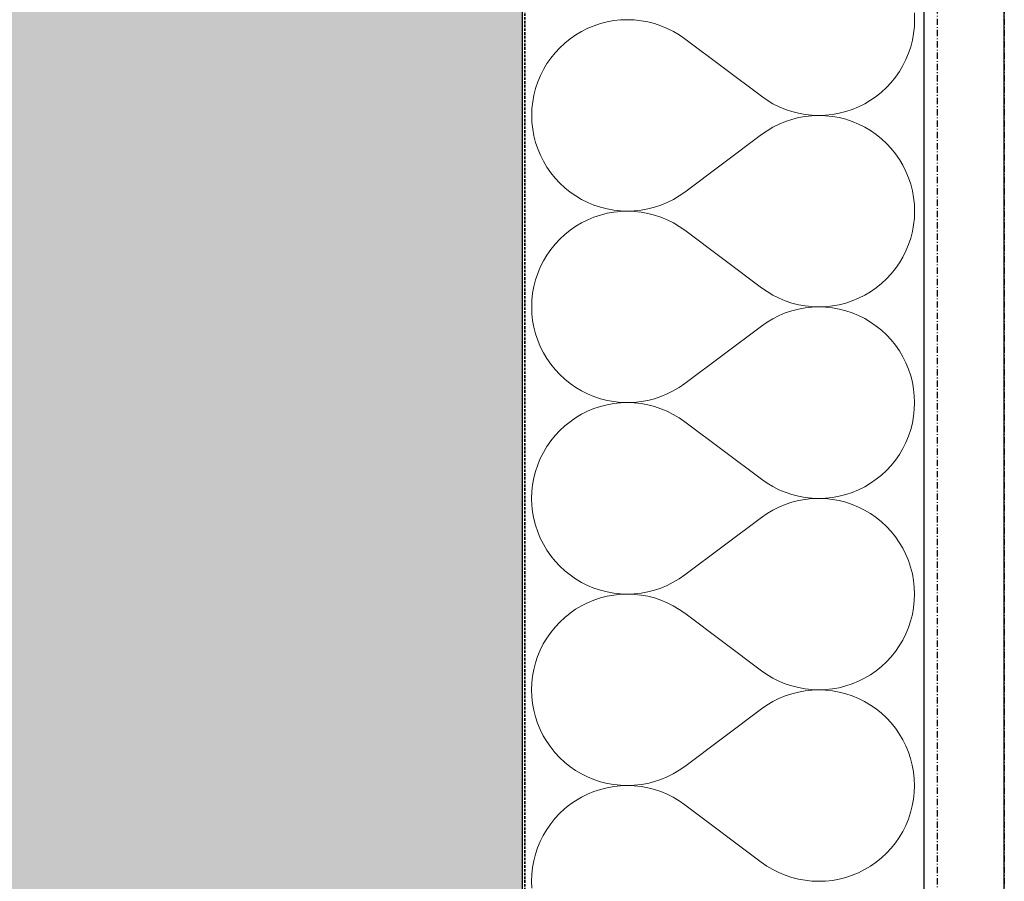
# Model space of a CAD drawing. Header units: millimetres. Extents: x -28017 to 3863, y -4271 to 20239.
# Tile 99 of 105: x -522 to -131, y 1219 to 1562. Entities that reach past the tile are written whole.
import ezdxf

# ---------------------------------------------------------------- set-up
doc = ezdxf.new("R2010")
doc.units = ezdxf.units.MM
doc.header["$MEASUREMENT"] = 0
for name, pattern in [('Wipeout_Contour', [1000, 0, -1000]), ('Čerchovaná M', [4.5, 2.5, -0.85, 0.3, -0.85]), ('čárkovaná 3', [1.5, 1, -0.5])]:
    doc.linetypes.add(name, pattern=pattern)
for name, color, linetype in [('5._POHLED ZÁPADNÍ_2_Konstrukce - nenosné', 7, 'Continuous'), ('5._POHLED ZÁPADNÍ_2_Konstrukce - nosné', 7, 'Continuous'), ('5._POHLED ZÁPADNÍ_2_Nové_Konstrukce - nosné', 7, 'Continuous'), ('5._POHLED ZÁPADNÍ_2_Nové_Výplně – Řezové', 7, 'Continuous'), ('5._POHLED ZÁPADNÍ_2_Výplně – Řezové', 7, 'Continuous')]:
    doc.layers.add(name, color=color, linetype=linetype)

# ---------------------------------------------------------------- blocks, each defined once
blk = doc.blocks.new('*X12', base_point=(-28336.19, -5790.34))
at = {"layer": '5._POHLED ZÁPADNÍ_2_Nové_Výplně – Řezové', "color": 21, "linetype": 'Continuous', "lineweight": 20, "true_color": 0xffaaaa}
for p, q in [((-166.29, 1561.93), (-166.38, 1564.65)), ((-293.87, 1559.55), (-296.38, 1558.51)), ((-291.29, 1560.41), (-293.87, 1559.55)), ((-288.65, 1561.08), (-291.29, 1560.41)), ((-285.97, 1561.56), (-288.65, 1561.08)), ((-283.27, 1561.85), (-285.97, 1561.56)), ((-280.55, 1561.94), (-283.27, 1561.85)), ((-277.83, 1561.84), (-280.55, 1561.94)), ((-275.12, 1561.55), (-277.83, 1561.84)), ((-272.45, 1561.07), (-275.12, 1561.55)), ((-269.81, 1560.39), (-272.45, 1561.07)), ((-267.23, 1559.53), (-269.81, 1560.39)), ((-264.72, 1558.49), (-267.23, 1559.53)), ((-166.38, 1559.21), (-166.29, 1561.93)), ((-301.16, 1555.91), (-303.39, 1554.36)), ((-298.81, 1557.29), (-301.16, 1555.91)), ((-296.38, 1558.51), (-298.81, 1557.29)), ((-262.29, 1557.27), (-264.72, 1558.49)), ((-259.95, 1555.88), (-262.29, 1557.27)), ((-257.72, 1554.32), (-259.95, 1555.88)), ((-167.16, 1553.83), (-166.67, 1556.5)), ((-166.67, 1556.5), (-166.38, 1559.21)), ((-305.51, 1552.65), (-307.5, 1550.8)), ((-303.39, 1554.36), (-305.51, 1552.65)), ((-227.24, 1531.46), (-257.72, 1554.32)), ((-167.83, 1551.19), (-167.16, 1553.83)), ((-309.36, 1548.81), (-311.06, 1546.69)), ((-307.5, 1550.8), (-309.36, 1548.81)), ((-169.73, 1546.1), (-168.69, 1548.61)), ((-168.69, 1548.61), (-167.83, 1551.19)), ((-312.62, 1544.46), (-314.01, 1542.12)), ((-311.06, 1546.69), (-312.62, 1544.46)), ((-170.95, 1543.66), (-169.73, 1546.1)), ((-314.01, 1542.12), (-315.22, 1539.68)), ((-173.89, 1539.09), (-172.34, 1541.33)), ((-172.34, 1541.33), (-170.95, 1543.66)), ((-316.27, 1537.17), (-317.13, 1534.59)), ((-315.22, 1539.68), (-316.27, 1537.17)), ((-177.46, 1534.98), (-175.6, 1536.97)), ((-175.6, 1536.97), (-173.89, 1539.09)), ((-317.13, 1534.59), (-317.8, 1531.95)), ((-181.57, 1531.42), (-179.45, 1533.13)), ((-179.45, 1533.13), (-177.46, 1534.98)), ((-318.28, 1529.28), (-318.57, 1526.57)), ((-317.8, 1531.95), (-318.28, 1529.28)), ((-227.24, 1531.46), (-225.01, 1529.91)), ((-225.01, 1529.91), (-222.67, 1528.52)), ((-222.67, 1528.52), (-220.24, 1527.3)), ((-188.58, 1527.27), (-186.14, 1528.49)), ((-186.14, 1528.49), (-183.8, 1529.87)), ((-183.8, 1529.87), (-181.57, 1531.42)), ((-318.57, 1526.57), (-318.67, 1523.85)), ((-220.24, 1527.3), (-217.73, 1526.25)), ((-217.73, 1526.25), (-215.15, 1525.39)), ((-215.15, 1525.39), (-212.51, 1524.72)), ((-212.51, 1524.72), (-209.83, 1524.23)), ((-209.83, 1524.23), (-207.13, 1523.94)), ((-201.69, 1523.93), (-198.99, 1524.22)), ((-198.99, 1524.22), (-196.31, 1524.7)), ((-196.31, 1524.7), (-193.67, 1525.37)), ((-193.67, 1525.37), (-191.09, 1526.23)), ((-191.09, 1526.23), (-188.58, 1527.27)), ((-318.67, 1523.85), (-318.58, 1521.14)), ((-318.58, 1521.14), (-318.28, 1518.43)), ((-220.24, 1520.38), (-222.67, 1519.17)), ((-217.73, 1521.43), (-220.24, 1520.38)), ((-215.15, 1522.29), (-217.73, 1521.43)), ((-212.51, 1522.96), (-215.15, 1522.29)), ((-209.83, 1523.45), (-212.51, 1522.96)), ((-207.13, 1523.74), (-209.83, 1523.45)), ((-207.13, 1523.94), (-204.41, 1523.84)), ((-204.41, 1523.84), (-207.13, 1523.74)), ((-204.41, 1523.84), (-201.69, 1523.93)), ((-201.69, 1523.74), (-204.41, 1523.84)), ((-198.99, 1523.45), (-201.69, 1523.74)), ((-196.31, 1522.97), (-198.99, 1523.45)), ((-193.67, 1522.3), (-196.31, 1522.97)), ((-191.09, 1521.44), (-193.67, 1522.3)), ((-188.58, 1520.4), (-191.09, 1521.44)), ((-186.14, 1519.18), (-188.58, 1520.4)), ((-318.28, 1518.43), (-317.8, 1515.75)), ((-225.01, 1517.78), (-227.24, 1516.22)), ((-222.67, 1519.17), (-225.01, 1517.78)), ((-183.8, 1517.8), (-186.14, 1519.18)), ((-181.57, 1516.25), (-183.8, 1517.8)), ((-317.8, 1515.75), (-317.13, 1513.12)), ((-317.13, 1513.12), (-316.27, 1510.54)), ((-227.24, 1516.22), (-257.72, 1493.37)), ((-179.45, 1514.54), (-181.57, 1516.25)), ((-177.46, 1512.69), (-179.45, 1514.54)), ((-175.61, 1510.69), (-177.46, 1512.69)), ((-316.27, 1510.54), (-315.23, 1508.02)), ((-173.9, 1508.58), (-175.61, 1510.69)), ((-172.35, 1506.34), (-173.9, 1508.58)), ((-315.23, 1508.02), (-314.01, 1505.59)), ((-314.01, 1505.59), (-312.62, 1503.25)), ((-170.96, 1504), (-172.35, 1506.34)), ((-312.62, 1503.25), (-311.07, 1501.02)), ((-311.07, 1501.02), (-309.36, 1498.9)), ((-169.74, 1501.57), (-170.96, 1504)), ((-168.7, 1499.06), (-169.74, 1501.57)), ((-309.36, 1498.9), (-307.51, 1496.91)), ((-307.51, 1496.91), (-305.52, 1495.05)), ((-167.84, 1496.47), (-168.7, 1499.06)), ((-305.52, 1495.05), (-303.4, 1493.35)), ((-303.4, 1493.35), (-301.16, 1491.8)), ((-259.96, 1491.82), (-257.72, 1493.37)), ((-167.17, 1493.84), (-167.84, 1496.47)), ((-166.68, 1491.16), (-167.17, 1493.84)), ((-301.16, 1491.8), (-298.82, 1490.41)), ((-298.82, 1490.41), (-296.39, 1489.19)), ((-296.39, 1489.19), (-293.88, 1488.15)), ((-267.24, 1488.16), (-264.73, 1489.21)), ((-264.73, 1489.21), (-262.3, 1490.43)), ((-262.3, 1490.43), (-259.96, 1491.82)), ((-166.39, 1488.46), (-166.68, 1491.16)), ((-293.88, 1488.15), (-291.3, 1487.29)), ((-291.3, 1487.29), (-288.66, 1486.62)), ((-288.66, 1486.62), (-285.98, 1486.14)), ((-285.98, 1485.37), (-288.66, 1484.89)), ((-285.98, 1486.14), (-283.28, 1485.85)), ((-283.28, 1485.66), (-285.98, 1485.37)), ((-283.28, 1485.85), (-280.56, 1485.75)), ((-280.56, 1485.75), (-283.28, 1485.66)), ((-280.56, 1485.75), (-277.84, 1485.85)), ((-277.84, 1485.65), (-280.56, 1485.75)), ((-277.84, 1485.85), (-275.13, 1486.14)), ((-275.13, 1485.36), (-277.84, 1485.65)), ((-275.13, 1486.14), (-272.46, 1486.63)), ((-272.46, 1484.88), (-275.13, 1485.36)), ((-272.46, 1486.63), (-269.82, 1487.3)), ((-269.82, 1487.3), (-267.24, 1488.16)), ((-166.3, 1485.74), (-166.39, 1488.46)), ((-166.39, 1483.02), (-166.3, 1485.74)), ((-296.39, 1482.32), (-298.83, 1481.1)), ((-293.88, 1483.36), (-296.39, 1482.32)), ((-291.3, 1484.22), (-293.88, 1483.36)), ((-288.66, 1484.89), (-291.3, 1484.22)), ((-269.82, 1484.2), (-272.46, 1484.88)), ((-267.24, 1483.34), (-269.82, 1484.2)), ((-264.73, 1482.3), (-267.24, 1483.34)), ((-262.3, 1481.08), (-264.73, 1482.3)), ((-166.69, 1480.31), (-166.39, 1483.02)), ((-303.4, 1478.17), (-305.52, 1476.46)), ((-301.17, 1479.72), (-303.4, 1478.17)), ((-298.83, 1481.1), (-301.17, 1479.72)), ((-259.96, 1479.69), (-262.3, 1481.08)), ((-257.73, 1478.13), (-259.96, 1479.69)), ((-227.25, 1455.27), (-257.73, 1478.13)), ((-167.84, 1475), (-167.17, 1477.64)), ((-167.17, 1477.64), (-166.69, 1480.31)), ((-307.51, 1474.61), (-309.37, 1472.62)), ((-305.52, 1476.46), (-307.51, 1474.61)), ((-168.7, 1472.42), (-167.84, 1475)), ((-311.08, 1470.5), (-312.63, 1468.27)), ((-309.37, 1472.62), (-311.08, 1470.5)), ((-170.96, 1467.47), (-169.74, 1469.91)), ((-169.74, 1469.91), (-168.7, 1472.42)), ((-314.02, 1465.93), (-315.24, 1463.49)), ((-312.63, 1468.27), (-314.02, 1465.93)), ((-172.35, 1465.14), (-170.96, 1467.47)), ((-315.24, 1463.49), (-316.28, 1460.98)), ((-175.61, 1460.78), (-173.9, 1462.9)), ((-173.9, 1462.9), (-172.35, 1465.14)), ((-317.14, 1458.4), (-317.81, 1455.76)), ((-316.28, 1460.98), (-317.14, 1458.4)), ((-179.46, 1456.94), (-177.47, 1458.79)), ((-177.47, 1458.79), (-175.61, 1460.78)), ((-317.81, 1455.76), (-318.29, 1453.09)), ((-227.25, 1455.27), (-225.02, 1453.72)), ((-225.02, 1453.72), (-222.68, 1452.33)), ((-186.15, 1452.3), (-183.81, 1453.68)), ((-183.81, 1453.68), (-181.58, 1455.23)), ((-181.58, 1455.23), (-179.46, 1456.94)), ((-318.59, 1450.38), (-318.68, 1447.66)), ((-318.29, 1453.09), (-318.59, 1450.38)), ((-222.68, 1452.33), (-220.25, 1451.11)), ((-220.25, 1451.11), (-217.74, 1450.06)), ((-217.74, 1450.06), (-215.16, 1449.2)), ((-193.68, 1449.18), (-191.1, 1450.04)), ((-191.1, 1450.04), (-188.59, 1451.08)), ((-188.59, 1451.08), (-186.15, 1452.3)), ((-318.68, 1447.66), (-318.59, 1444.94)), ((-215.16, 1446.1), (-217.74, 1445.24)), ((-215.16, 1449.2), (-212.52, 1448.53)), ((-212.52, 1446.77), (-215.16, 1446.1)), ((-212.52, 1448.53), (-209.84, 1448.04)), ((-209.84, 1447.26), (-212.52, 1446.77)), ((-209.84, 1448.04), (-207.14, 1447.75)), ((-207.14, 1447.55), (-209.84, 1447.26)), ((-207.14, 1447.75), (-204.42, 1447.65)), ((-204.42, 1447.65), (-207.14, 1447.55)), ((-204.42, 1447.65), (-201.7, 1447.74)), ((-201.7, 1447.55), (-204.42, 1447.65)), ((-201.7, 1447.74), (-199, 1448.03)), ((-199, 1447.26), (-201.7, 1447.55)), ((-199, 1448.03), (-196.32, 1448.51)), ((-196.32, 1446.78), (-199, 1447.26)), ((-196.32, 1448.51), (-193.68, 1449.18)), ((-193.68, 1446.11), (-196.32, 1446.78)), ((-191.1, 1445.25), (-193.68, 1446.11)), ((-318.59, 1444.94), (-318.3, 1442.24)), ((-318.3, 1442.24), (-317.81, 1439.56)), ((-222.68, 1442.97), (-225.02, 1441.58)), ((-220.25, 1444.19), (-222.68, 1442.97)), ((-217.74, 1445.24), (-220.25, 1444.19)), ((-188.59, 1444.21), (-191.1, 1445.25)), ((-186.16, 1442.99), (-188.59, 1444.21)), ((-183.82, 1441.61), (-186.16, 1442.99)), ((-317.81, 1439.56), (-317.14, 1436.93)), ((-227.26, 1440.03), (-257.73, 1417.18)), ((-225.02, 1441.58), (-227.26, 1440.03)), ((-181.58, 1440.05), (-183.82, 1441.61)), ((-179.46, 1438.35), (-181.58, 1440.05)), ((-177.47, 1436.49), (-179.46, 1438.35)), ((-317.14, 1436.93), (-316.28, 1434.35)), ((-316.28, 1434.35), (-315.24, 1431.83)), ((-175.62, 1434.5), (-177.47, 1436.49)), ((-173.91, 1432.39), (-175.62, 1434.5)), ((-315.24, 1431.83), (-314.02, 1429.4)), ((-172.36, 1430.15), (-173.91, 1432.39)), ((-314.02, 1429.4), (-312.63, 1427.06)), ((-312.63, 1427.06), (-311.08, 1424.82)), ((-170.97, 1427.81), (-172.36, 1430.15)), ((-169.75, 1425.38), (-170.97, 1427.81)), ((-311.08, 1424.82), (-309.37, 1422.71)), ((-309.37, 1422.71), (-307.52, 1420.72)), ((-168.71, 1422.87), (-169.75, 1425.38)), ((-167.85, 1420.28), (-168.71, 1422.87)), ((-307.52, 1420.72), (-305.53, 1418.86)), ((-305.53, 1418.86), (-303.41, 1417.16)), ((-167.18, 1417.65), (-167.85, 1420.28)), ((-303.41, 1417.16), (-301.17, 1415.6)), ((-301.17, 1415.6), (-298.83, 1414.22)), ((-262.31, 1414.24), (-259.97, 1415.63)), ((-259.97, 1415.63), (-257.73, 1417.18)), ((-166.69, 1414.97), (-167.18, 1417.65)), ((-166.4, 1412.27), (-166.69, 1414.97)), ((-298.83, 1414.22), (-296.4, 1413)), ((-296.4, 1413), (-293.89, 1411.96)), ((-293.89, 1411.96), (-291.31, 1411.1)), ((-291.31, 1411.1), (-288.67, 1410.43)), ((-272.47, 1410.44), (-269.83, 1411.11)), ((-269.83, 1411.11), (-267.25, 1411.97)), ((-267.25, 1411.97), (-264.74, 1413.02)), ((-264.74, 1413.02), (-262.31, 1414.24)), ((-166.31, 1409.55), (-166.4, 1412.27)), ((-293.89, 1407.17), (-296.4, 1406.13)), ((-291.31, 1408.03), (-293.89, 1407.17)), ((-288.67, 1408.7), (-291.31, 1408.03)), ((-288.67, 1410.43), (-285.99, 1409.95)), ((-285.99, 1409.18), (-288.67, 1408.7)), ((-285.99, 1409.95), (-283.29, 1409.66)), ((-283.29, 1409.47), (-285.99, 1409.18)), ((-283.29, 1409.66), (-280.57, 1409.56)), ((-280.57, 1409.56), (-283.29, 1409.47)), ((-280.57, 1409.56), (-277.85, 1409.66)), ((-277.85, 1409.46), (-280.57, 1409.56)), ((-277.85, 1409.66), (-275.14, 1409.95)), ((-275.15, 1409.17), (-277.85, 1409.46)), ((-272.47, 1408.69), (-275.15, 1409.17)), ((-275.14, 1409.95), (-272.47, 1410.44)), ((-269.83, 1408.01), (-272.47, 1408.69)), ((-267.25, 1407.15), (-269.83, 1408.01)), ((-264.74, 1406.11), (-267.25, 1407.15)), ((-166.7, 1404.12), (-166.4, 1406.83)), ((-166.4, 1406.83), (-166.31, 1409.55)), ((-301.18, 1403.53), (-303.41, 1401.98)), ((-298.84, 1404.91), (-301.18, 1403.53)), ((-296.4, 1406.13), (-298.84, 1404.91)), ((-262.31, 1404.89), (-264.74, 1406.11)), ((-259.97, 1403.49), (-262.31, 1404.89)), ((-257.74, 1401.94), (-259.97, 1403.49)), ((-167.18, 1401.45), (-166.7, 1404.12)), ((-305.53, 1400.27), (-307.52, 1398.42)), ((-303.41, 1401.98), (-305.53, 1400.27)), ((-227.26, 1379.08), (-257.74, 1401.94)), ((-167.85, 1398.81), (-167.18, 1401.45)), ((-309.38, 1396.43), (-311.09, 1394.31)), ((-307.52, 1398.42), (-309.38, 1396.43)), ((-169.75, 1393.72), (-168.71, 1396.23)), ((-168.71, 1396.23), (-167.85, 1398.81)), ((-312.64, 1392.08), (-314.03, 1389.74)), ((-311.09, 1394.31), (-312.64, 1392.08)), ((-172.36, 1388.94), (-170.97, 1391.28)), ((-170.97, 1391.28), (-169.75, 1393.72)), ((-315.25, 1387.3), (-316.29, 1384.79)), ((-314.03, 1389.74), (-315.25, 1387.3)), ((-173.91, 1386.71), (-172.36, 1388.94)), ((-316.29, 1384.79), (-317.15, 1382.21)), ((-177.48, 1382.6), (-175.62, 1384.59)), ((-175.62, 1384.59), (-173.91, 1386.71)), ((-317.82, 1379.57), (-318.3, 1376.9)), ((-317.15, 1382.21), (-317.82, 1379.57)), ((-181.59, 1379.04), (-179.47, 1380.75)), ((-179.47, 1380.75), (-177.48, 1382.6)), ((-318.3, 1376.9), (-318.6, 1374.19)), ((-227.26, 1379.08), (-225.03, 1377.53)), ((-225.03, 1377.53), (-222.69, 1376.13)), ((-222.69, 1376.13), (-220.26, 1374.91)), ((-188.6, 1374.89), (-186.16, 1376.11)), ((-186.16, 1376.11), (-183.82, 1377.49)), ((-183.82, 1377.49), (-181.59, 1379.04)), ((-318.6, 1374.19), (-318.69, 1371.47)), ((-318.69, 1371.47), (-318.6, 1368.75)), ((-220.26, 1374.91), (-217.75, 1373.87)), ((-217.75, 1373.87), (-215.17, 1373.01)), ((-215.17, 1373.01), (-212.53, 1372.33)), ((-212.53, 1372.33), (-209.86, 1371.85)), ((-209.86, 1371.85), (-207.15, 1371.56)), ((-207.15, 1371.56), (-204.43, 1371.46)), ((-204.43, 1371.46), (-207.15, 1371.36)), ((-204.43, 1371.46), (-201.71, 1371.55)), ((-201.71, 1371.36), (-204.43, 1371.46)), ((-201.71, 1371.55), (-199.01, 1371.84)), ((-199.01, 1371.84), (-196.33, 1372.32)), ((-196.33, 1372.32), (-193.69, 1372.99)), ((-193.69, 1372.99), (-191.11, 1373.85)), ((-191.11, 1373.85), (-188.6, 1374.89)), ((-318.6, 1368.75), (-318.31, 1366.05)), ((-220.26, 1368), (-222.69, 1366.78)), ((-217.75, 1369.05), (-220.26, 1368)), ((-215.17, 1369.91), (-217.75, 1369.05)), ((-212.53, 1370.58), (-215.17, 1369.91)), ((-209.86, 1371.07), (-212.53, 1370.58)), ((-207.15, 1371.36), (-209.86, 1371.07)), ((-199.01, 1371.07), (-201.71, 1371.36)), ((-196.33, 1370.59), (-199.01, 1371.07)), ((-193.69, 1369.92), (-196.33, 1370.59)), ((-191.11, 1369.06), (-193.69, 1369.92)), ((-188.6, 1368.02), (-191.11, 1369.06)), ((-186.17, 1366.8), (-188.6, 1368.02)), ((-318.31, 1366.05), (-317.82, 1363.37)), ((-227.27, 1363.84), (-257.75, 1340.99)), ((-225.03, 1365.39), (-227.27, 1363.84)), ((-222.69, 1366.78), (-225.03, 1365.39)), ((-183.83, 1365.42), (-186.17, 1366.8)), ((-181.59, 1363.86), (-183.83, 1365.42)), ((-179.47, 1362.16), (-181.59, 1363.86)), ((-317.82, 1363.37), (-317.15, 1360.74)), ((-317.15, 1360.74), (-316.29, 1358.15)), ((-177.48, 1360.3), (-179.47, 1362.16)), ((-175.63, 1358.31), (-177.48, 1360.3)), ((-316.29, 1358.15), (-315.25, 1355.64)), ((-173.92, 1356.2), (-175.63, 1358.31)), ((-172.37, 1353.96), (-173.92, 1356.2)), ((-315.25, 1355.64), (-314.03, 1353.21)), ((-314.03, 1353.21), (-312.64, 1350.87)), ((-170.98, 1351.62), (-172.37, 1353.96)), ((-312.64, 1350.87), (-311.09, 1348.63)), ((-311.09, 1348.63), (-309.38, 1346.52)), ((-169.76, 1349.19), (-170.98, 1351.62)), ((-168.72, 1346.68), (-169.76, 1349.19)), ((-309.38, 1346.52), (-307.53, 1344.53)), ((-307.53, 1344.53), (-305.54, 1342.67)), ((-167.86, 1344.09), (-168.72, 1346.68)), ((-167.19, 1341.46), (-167.86, 1344.09)), ((-305.54, 1342.67), (-303.42, 1340.97)), ((-303.42, 1340.97), (-301.19, 1339.41)), ((-259.98, 1339.44), (-257.75, 1340.99)), ((-166.71, 1338.78), (-167.19, 1341.46)), ((-301.19, 1339.41), (-298.85, 1338.03)), ((-298.85, 1338.03), (-296.41, 1336.81)), ((-296.41, 1336.81), (-293.9, 1335.77)), ((-267.26, 1335.78), (-264.75, 1336.83)), ((-264.75, 1336.83), (-262.32, 1338.05)), ((-262.32, 1338.05), (-259.98, 1339.44)), ((-166.41, 1336.08), (-166.71, 1338.78)), ((-293.9, 1335.77), (-291.32, 1334.91)), ((-291.32, 1334.91), (-288.68, 1334.24)), ((-288.68, 1332.51), (-291.32, 1331.84)), ((-288.68, 1334.24), (-286, 1333.76)), ((-286, 1332.99), (-288.68, 1332.51)), ((-286, 1333.76), (-283.3, 1333.47)), ((-283.3, 1333.28), (-286, 1332.99)), ((-283.3, 1333.47), (-280.58, 1333.37)), ((-280.58, 1333.37), (-283.3, 1333.28)), ((-280.58, 1333.37), (-277.86, 1333.47)), ((-277.86, 1333.27), (-280.58, 1333.37)), ((-277.86, 1333.47), (-275.16, 1333.76)), ((-275.16, 1332.98), (-277.86, 1333.27)), ((-275.16, 1333.76), (-272.48, 1334.25)), ((-272.48, 1332.49), (-275.16, 1332.98)), ((-272.48, 1334.25), (-269.84, 1334.92)), ((-269.84, 1331.82), (-272.48, 1332.49)), ((-269.84, 1334.92), (-267.26, 1335.78)), ((-166.42, 1330.64), (-166.32, 1333.36)), ((-166.32, 1333.36), (-166.41, 1336.08)), ((-298.85, 1328.72), (-301.19, 1327.34)), ((-296.41, 1329.94), (-298.85, 1328.72)), ((-293.9, 1330.98), (-296.41, 1329.94)), ((-291.32, 1331.84), (-293.9, 1330.98)), ((-267.26, 1330.96), (-269.84, 1331.82)), ((-264.75, 1329.91), (-267.26, 1330.96)), ((-262.32, 1328.69), (-264.75, 1329.91)), ((-259.98, 1327.3), (-262.32, 1328.69)), ((-166.71, 1327.93), (-166.42, 1330.64)), ((-303.42, 1325.79), (-305.54, 1324.08)), ((-301.19, 1327.34), (-303.42, 1325.79)), ((-257.75, 1325.75), (-259.98, 1327.3)), ((-227.27, 1302.89), (-257.75, 1325.75)), ((-167.86, 1322.62), (-167.19, 1325.26)), ((-167.19, 1325.26), (-166.71, 1327.93)), ((-307.53, 1322.23), (-309.39, 1320.24)), ((-305.54, 1324.08), (-307.53, 1322.23)), ((-168.72, 1320.04), (-167.86, 1322.62)), ((-311.1, 1318.12), (-312.65, 1315.89)), ((-309.39, 1320.24), (-311.1, 1318.12)), ((-170.98, 1315.09), (-169.77, 1317.53)), ((-169.77, 1317.53), (-168.72, 1320.04)), ((-314.04, 1313.55), (-315.26, 1311.11)), ((-312.65, 1315.89), (-314.04, 1313.55)), ((-173.93, 1310.52), (-172.37, 1312.75)), ((-172.37, 1312.75), (-170.98, 1315.09)), ((-315.26, 1311.11), (-316.3, 1308.6)), ((-175.63, 1308.4), (-173.93, 1310.52)), ((-317.16, 1306.02), (-317.83, 1303.38)), ((-316.3, 1308.6), (-317.16, 1306.02)), ((-179.48, 1304.56), (-177.49, 1306.41)), ((-177.49, 1306.41), (-175.63, 1308.4)), ((-317.83, 1303.38), (-318.32, 1300.71)), ((-227.27, 1302.89), (-225.04, 1301.34)), ((-225.04, 1301.34), (-222.7, 1299.94)), ((-186.18, 1299.92), (-183.83, 1301.3)), ((-183.83, 1301.3), (-181.6, 1302.85)), ((-181.6, 1302.85), (-179.48, 1304.56)), ((-318.61, 1298), (-318.7, 1295.28)), ((-318.32, 1300.71), (-318.61, 1298)), ((-222.7, 1299.94), (-220.27, 1298.72)), ((-220.27, 1298.72), (-217.76, 1297.68)), ((-217.76, 1297.68), (-215.18, 1296.82)), ((-193.7, 1296.8), (-191.12, 1297.66)), ((-191.12, 1297.66), (-188.61, 1298.7)), ((-188.61, 1298.7), (-186.18, 1299.92)), ((-318.7, 1295.28), (-318.61, 1292.56)), ((-215.18, 1293.72), (-217.76, 1292.86)), ((-215.18, 1296.82), (-212.54, 1296.14)), ((-212.54, 1294.39), (-215.18, 1293.72)), ((-212.54, 1296.14), (-209.87, 1295.66)), ((-209.87, 1294.88), (-212.54, 1294.39)), ((-209.87, 1295.66), (-207.16, 1295.37)), ((-207.16, 1295.17), (-209.87, 1294.88)), ((-207.16, 1295.37), (-204.44, 1295.27)), ((-204.44, 1295.27), (-207.16, 1295.17)), ((-204.44, 1295.27), (-201.72, 1295.36)), ((-201.72, 1295.17), (-204.44, 1295.27)), ((-201.72, 1295.36), (-199.02, 1295.65)), ((-199.02, 1294.88), (-201.72, 1295.17)), ((-199.02, 1295.65), (-196.34, 1296.13)), ((-196.34, 1294.4), (-199.02, 1294.88)), ((-196.34, 1296.13), (-193.7, 1296.8)), ((-193.71, 1293.73), (-196.34, 1294.4)), ((-191.12, 1292.87), (-193.71, 1293.73)), ((-318.61, 1292.56), (-318.32, 1289.86)), ((-318.32, 1289.86), (-317.83, 1287.18)), ((-225.04, 1289.2), (-227.28, 1287.65)), ((-222.7, 1290.59), (-225.04, 1289.2)), ((-220.27, 1291.81), (-222.7, 1290.59)), ((-217.76, 1292.86), (-220.27, 1291.81)), ((-188.61, 1291.83), (-191.12, 1292.87)), ((-186.18, 1290.61), (-188.61, 1291.83)), ((-183.84, 1289.22), (-186.18, 1290.61)), ((-181.6, 1287.67), (-183.84, 1289.22)), ((-317.83, 1287.18), (-317.16, 1284.55)), ((-227.28, 1287.65), (-257.76, 1264.8)), ((-179.48, 1285.97), (-181.6, 1287.67)), ((-177.49, 1284.11), (-179.48, 1285.97)), ((-317.16, 1284.55), (-316.3, 1281.96)), ((-316.3, 1281.96), (-315.26, 1279.45)), ((-175.64, 1282.12), (-177.49, 1284.11)), ((-173.93, 1280), (-175.64, 1282.12)), ((-315.26, 1279.45), (-314.04, 1277.02)), ((-172.38, 1277.77), (-173.93, 1280)), ((-170.99, 1275.43), (-172.38, 1277.77)), ((-314.04, 1277.02), (-312.65, 1274.68)), ((-312.65, 1274.68), (-311.1, 1272.44)), ((-169.77, 1273), (-170.99, 1275.43)), ((-311.1, 1272.44), (-309.4, 1270.33)), ((-309.4, 1270.33), (-307.54, 1268.34)), ((-168.73, 1270.48), (-169.77, 1273)), ((-167.87, 1267.9), (-168.73, 1270.48)), ((-307.54, 1268.34), (-305.55, 1266.48)), ((-305.55, 1266.48), (-303.43, 1264.78)), ((-167.2, 1265.27), (-167.87, 1267.9)), ((-303.43, 1264.78), (-301.2, 1263.22)), ((-301.2, 1263.22), (-298.86, 1261.84)), ((-298.86, 1261.84), (-296.42, 1260.62)), ((-264.76, 1260.64), (-262.33, 1261.85)), ((-262.33, 1261.85), (-259.99, 1263.24)), ((-259.99, 1263.24), (-257.76, 1264.8)), ((-166.72, 1262.59), (-167.2, 1265.27)), ((-166.43, 1259.88), (-166.72, 1262.59)), ((-296.42, 1260.62), (-293.91, 1259.58)), ((-293.91, 1259.58), (-291.33, 1258.72)), ((-291.33, 1258.72), (-288.69, 1258.05)), ((-288.69, 1258.05), (-286.01, 1257.57)), ((-275.17, 1257.57), (-272.49, 1258.06)), ((-272.49, 1258.06), (-269.85, 1258.73)), ((-269.85, 1258.73), (-267.27, 1259.59)), ((-267.27, 1259.59), (-264.76, 1260.64)), ((-166.33, 1257.17), (-166.43, 1259.88)), ((-293.91, 1254.79), (-296.42, 1253.75)), ((-291.33, 1255.65), (-293.91, 1254.79)), ((-288.69, 1256.32), (-291.33, 1255.65)), ((-286.01, 1256.8), (-288.69, 1256.32)), ((-286.01, 1257.57), (-283.31, 1257.28)), ((-283.31, 1257.09), (-286.01, 1256.8)), ((-283.31, 1257.28), (-280.59, 1257.18)), ((-280.59, 1257.18), (-283.31, 1257.09)), ((-280.59, 1257.18), (-277.87, 1257.28)), ((-277.87, 1257.08), (-280.59, 1257.18)), ((-277.87, 1257.28), (-275.17, 1257.57)), ((-275.17, 1256.79), (-277.87, 1257.08)), ((-272.49, 1256.3), (-275.17, 1256.79)), ((-269.85, 1255.63), (-272.49, 1256.3)), ((-267.27, 1254.77), (-269.85, 1255.63)), ((-264.76, 1253.72), (-267.27, 1254.77)), ((-166.72, 1251.74), (-166.43, 1254.45)), ((-166.43, 1254.45), (-166.33, 1257.17)), ((-301.2, 1251.15), (-303.43, 1249.6)), ((-298.86, 1252.53), (-301.2, 1251.15)), ((-296.42, 1253.75), (-298.86, 1252.53)), ((-262.33, 1252.5), (-264.76, 1253.72)), ((-259.99, 1251.11), (-262.33, 1252.5)), ((-257.76, 1249.56), (-259.99, 1251.11)), ((-167.2, 1249.07), (-166.72, 1251.74)), ((-307.54, 1246.04), (-309.4, 1244.05)), ((-305.55, 1247.89), (-307.54, 1246.04)), ((-303.43, 1249.6), (-305.55, 1247.89)), ((-227.29, 1226.7), (-257.76, 1249.56)), ((-168.73, 1243.85), (-167.87, 1246.43)), ((-167.87, 1246.43), (-167.2, 1249.07)), ((-309.4, 1244.05), (-311.11, 1241.93)), ((-169.78, 1241.34), (-168.73, 1243.85)), ((-312.66, 1239.69), (-314.05, 1237.36)), ((-311.11, 1241.93), (-312.66, 1239.69)), ((-172.38, 1236.56), (-170.99, 1238.9)), ((-170.99, 1238.9), (-169.78, 1241.34)), ((-315.27, 1234.92), (-316.31, 1232.41)), ((-314.05, 1237.36), (-315.27, 1234.92)), ((-175.64, 1232.21), (-173.94, 1234.33)), ((-173.94, 1234.33), (-172.38, 1236.56)), ((-316.31, 1232.41), (-317.17, 1229.83)), ((-177.5, 1230.22), (-175.64, 1232.21)), ((-317.84, 1227.19), (-318.33, 1224.52)), ((-317.17, 1229.83), (-317.84, 1227.19)), ((-227.29, 1226.7), (-225.05, 1225.14)), ((-183.85, 1225.11), (-181.61, 1226.66)), ((-181.61, 1226.66), (-179.49, 1228.37)), ((-179.49, 1228.37), (-177.5, 1230.22)), ((-318.33, 1224.52), (-318.62, 1221.81)), ((-225.05, 1225.14), (-222.71, 1223.75)), ((-222.71, 1223.75), (-220.28, 1222.53)), ((-220.28, 1222.53), (-217.77, 1221.49)), ((-191.13, 1221.47), (-188.62, 1222.51)), ((-188.62, 1222.51), (-186.19, 1223.73)), ((-186.19, 1223.73), (-183.85, 1225.11)), ((-318.62, 1221.81), (-318.71, 1219.09)), ((-318.71, 1219.09), (-318.62, 1216.37)), ((-217.77, 1221.49), (-215.19, 1220.63)), ((-215.19, 1220.63), (-212.55, 1219.95)), ((-212.55, 1219.95), (-209.88, 1219.47)), ((-209.88, 1219.47), (-207.17, 1219.18)), ((-207.17, 1219.18), (-204.45, 1219.08)), ((-204.45, 1219.08), (-201.73, 1219.17)), ((-201.73, 1219.17), (-199.03, 1219.46)), ((-199.03, 1219.46), (-196.35, 1219.94)), ((-196.35, 1219.94), (-193.72, 1220.61)), ((-193.72, 1220.61), (-191.13, 1221.47))]:
    blk.add_line(p, q, dxfattribs=at)

msp = doc.modelspace()

# ---------------------------------------------------------------- hatches: boundary and pattern name
at = {"layer": '5._POHLED ZÁPADNÍ_2_Výplně – Řezové', "linetype": 'Continuous', "lineweight": 13}
msp.add_hatch(color=254, dxfattribs=at).paths.add_polyline_path([(-1191.69, 1200.11), (-321.69, 1199.98), (-321.69, 2176.29), (-1191.69, 2176.29)])

# ---------------------------------------------------------------- linework, layer by layer
at = {"layer": '5._POHLED ZÁPADNÍ_2_Konstrukce - nosné', "color": 7, "linetype": 'Continuous', "lineweight": 50, "flags": 128}
msp.add_lwpolyline([(-321.69, 349.98), (-321.69, 2176.29)], dxfattribs=at)
at = {"layer": '5._POHLED ZÁPADNÍ_2_Nové_Konstrukce - nosné', "color": 1, "linetype": 'Čerchovaná M', "lineweight": 25}
for p, q in [((-130.77, 18117.85), (-130.77, 194.27)), ((-130.68, 18117.85), (-130.68, 194.27))]:
    msp.add_line(p, q, dxfattribs=at)
at = {"layer": '5._POHLED ZÁPADNÍ_2_Nové_Konstrukce - nosné', "color": 1, "linetype": 'Čerchovaná M', "lineweight": 25, "flags": 128}
for points in [[(-157.33, 18117.85), (-157.33, 194.27)], [(-130.59, 194.27), (-130.59, 18117.85)]]:
    msp.add_lwpolyline(points, dxfattribs=at)

# ---------------------------------------------------------------- next in the draw order: wipeouts: each hides what was drawn before it
at = {"color": 254, "linetype": 'Wipeout_Contour', "lineweight": 0, "ltscale": 7445.039207}
msp.add_wipeout([(-322.65, 349.97), (-162.65, 349.95), (-162.39, 2176.68), (-312.39, 2176.7), (-322.39, 2176.7)], dxfattribs=at).dxf.layer = '5._POHLED ZÁPADNÍ_2_Nové_Výplně – Řezové'

# ---------------------------------------------------------------- next in the draw order: linework, layer by layer
at = {"layer": '5._POHLED ZÁPADNÍ_2_Konstrukce - nenosné', "color": 7, "linetype": 'čárkovaná 3', "lineweight": 35}
msp.add_line((-321.45, 349.97), (-321.45, 17970.06), dxfattribs=at)
at = {"layer": '5._POHLED ZÁPADNÍ_2_Nové_Konstrukce - nosné', "color": 1, "linetype": 'Continuous', "lineweight": 25, "flags": 128}
for points in [[(-322.39, 2176.7), (-322.65, 349.97)], [(-162.65, 349.95), (-162.39, 2176.68)]]:
    msp.add_lwpolyline(points, dxfattribs=at)

# ---------------------------------------------------------------- next in the draw order: block references
at = {"layer": '5._POHLED ZÁPADNÍ_2_Konstrukce - nenosné', "color": 9, "linetype": 'Continuous', "lineweight": 13}
msp.add_blockref('*X12', (-28336.19, -5790.34), dxfattribs=at)

doc.saveas('drawing.dxf')
